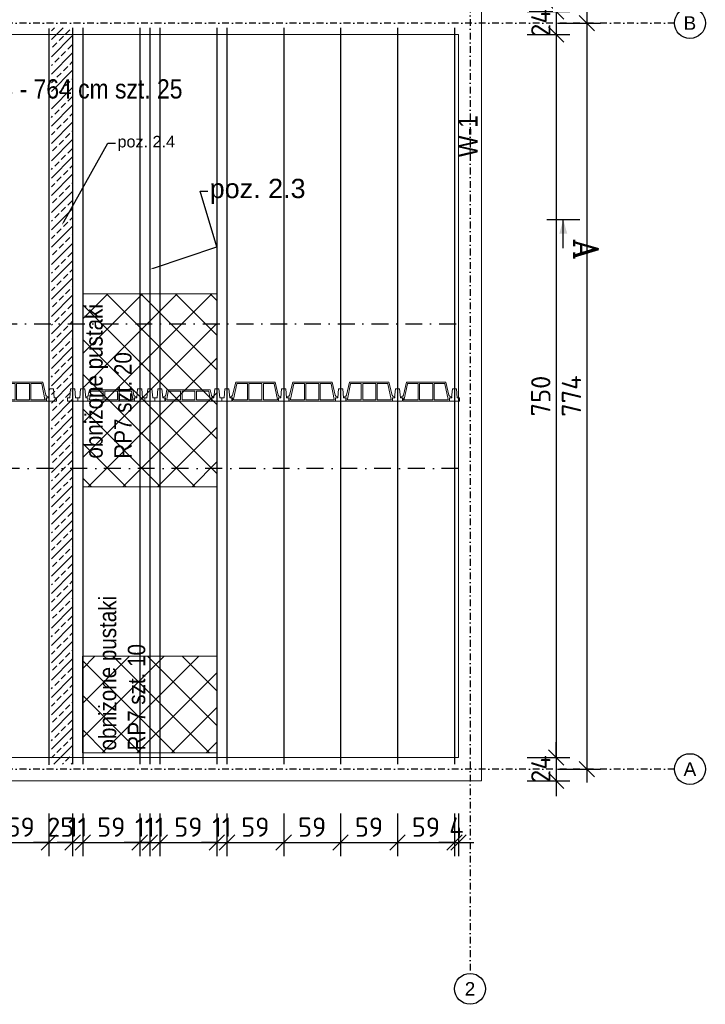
# Model space of a CAD drawing. Header units: millimetres. Extents: x 30042 to 52526, y 144 to 6858.
# Tile 10 of 28: x 36105 to 36816, y 3436 to 4458. Entities that reach past the tile are written whole.
import ezdxf
from ezdxf import colors
from ezdxf.entities.mleader import LeaderData, LeaderLine
from ezdxf.enums import TextEntityAlignment as Align
from ezdxf.math import Vec2, Vec3

# ---------------------------------------------------------------- set-up
doc = ezdxf.new("R2010")
doc.units = ezdxf.units.MM
doc.header["$LTSCALE"] = 100
doc.linetypes.add('MO', pattern=[0.7, 0.35, -0.17, 0.01, -0.17])
for name, color, linetype in [('A-DRZ', 3, 'Continuous'), ('BA_osm', 1, 'MO'), ('BD_3d-opis', 2, 'Continuous'), ('BD_osm', 1, 'MO'), ('BD_txg', 3, 'Continuous'), ('opisy', 7, 'Continuous')]:
    doc.layers.add(name, color=color, linetype=linetype)
doc.layers.add('sciany_wew', color=7, linetype='Continuous', lineweight=18)
doc.styles.add('BIKTS', font='bikromsw.shx', dxfattribs={"width": 0.85})
doc.styles.add('ISO', font='isocpeur.ttf')
doc.styles.add('ROMANC', font='ROMANC.SHX', dxfattribs={"width": 0.9})
doc.styles.add('ROMANS', font='romans.shx', dxfattribs={"width": 0.85})
doc.styles.get("Standard").update_dxf_attribs({"font": 'arial.ttf'})
doc.dimstyles.new('Ł_G 1-100', dxfattribs={"dimtxt": 20, "dimasz": 16, "dimexe": 14, "dimexo": 2, "dimgap": 6, "dimtad": 1, "dimdec": 0, "dimrnd": 0.5, "dimzin": 1, "dimdsep": 46, "dimtxsty": 'ISO', "dimblk": 'OBLIQUE', "dimcen": 0, "dimdle": 14, "dimclrd": 256, "dimclre": 256, "dimclrt": 7, "dimazin": 0, "dimtfac": 1, "dimtdec": 0, "dimtix": 1, "dimtmove": 0, "dimatfit": 2, "dimfxl": 30, "dimfxlon": 1, "dimlwd": -1, "dimlwe": -1, "dimarcsym": 2})

# ---------------------------------------------------------------- blocks, each defined once
blk = doc.blocks.new('ST2')
blk.add_line((13.77, 0), (0, 0))
blk.add_solid([(6.84, -1.95), (6.84, 1.95), (0, 0)])
blk = doc.blocks.new('eprzv')
blk.add_line((47.9, 0), (-47.9, 0))
at = {"xscale": 6, "yscale": 6, "zscale": 6, "rotation": 270}
blk.add_blockref('ST2', (0, 0), dxfattribs=at)
at = {"style": 'ROMANC'}
blk.add_attdef('PRZ', text='', height=70, rotation=270, dxfattribs=at).set_placement((32.1, -86), align=Align.CENTER)
blk = doc.blocks.new('_Oblique')
at = {"color": 0, "linetype": 'ByBlock', "lineweight": -2}
blk.add_line((-0.5, -0.5), (0.5, 0.5), dxfattribs=at)
blk = doc.blocks.new('*D437')
at = {"transparency": 16777216}
for p, q in [((36661, 4920.4), (36661, 4452.4)), ((36631, 4906.4), (36675, 4906.4)), ((36631, 4466.4), (36675, 4466.4))]:
    blk.add_line(p, q, dxfattribs=at)
at = {"layer": 'Defpoints', "color": 0, "transparency": 16777216}
for p in [(36559.6, 4906.4), (36559.6, 4466.4), (36661, 4466.4)]:
    blk.add_point(p, dxfattribs=at)
at = {"transparency": 16777216, "xscale": 16, "yscale": 16, "zscale": 16}
for p, rotation in [((36661, 4906.4), 90), ((36661, 4466.4), 270)]:
    blk.add_blockref('_Oblique', p, dxfattribs=dict(at, rotation=rotation))
at = {"color": 7, "transparency": 16777216, "insert": (36645, 4686.4), "char_height": 20, "attachment_point": 5, "rotation": 90, "style": 'ISO'}
blk.add_mtext('440', dxfattribs=at)
blk = doc.blocks.new('*D438')
at = {"transparency": 16777216}
for p, q in [((36661, 4466.4), (36661, 4482.4)), ((36631, 4466.4), (36675, 4466.4)), ((36661, 4466.4), (36661, 4442.4)), ((36631, 4442.4), (36675, 4442.4)), ((36661, 4442.4), (36661, 4426.4))]:
    blk.add_line(p, q, dxfattribs=at)
at = {"layer": 'Defpoints', "color": 0, "transparency": 16777216}
for p in [(36559.6, 4466.4), (36559.6, 4442.4), (36661, 4442.4)]:
    blk.add_point(p, dxfattribs=at)
at = {"transparency": 16777216, "xscale": 16, "yscale": 16, "zscale": 16}
for p, rotation in [((36661, 4466.4), 270), ((36661, 4442.4), 90)]:
    blk.add_blockref('_Oblique', p, dxfattribs=dict(at, rotation=rotation))
at = {"color": 7, "transparency": 16777216, "insert": (36645, 4454.4), "char_height": 20, "attachment_point": 5, "rotation": 90, "style": 'ISO'}
blk.add_mtext('24', dxfattribs=at)
blk = doc.blocks.new('*D439')
at = {"transparency": 16777216}
for p, q in [((36661, 4456.4), (36661, 3678.4)), ((36631, 4442.4), (36675, 4442.4)), ((36631, 3692.4), (36675, 3692.4))]:
    blk.add_line(p, q, dxfattribs=at)
at = {"layer": 'Defpoints', "color": 0, "transparency": 16777216}
for p in [(36559.6, 4442.4), (36559.6, 3692.4), (36661, 3692.4)]:
    blk.add_point(p, dxfattribs=at)
at = {"transparency": 16777216, "xscale": 16, "yscale": 16, "zscale": 16}
for p, rotation in [((36661, 4442.4), 90), ((36661, 3692.4), 270)]:
    blk.add_blockref('_Oblique', p, dxfattribs=dict(at, rotation=rotation))
at = {"color": 7, "transparency": 16777216, "insert": (36645, 4067.4), "char_height": 20, "attachment_point": 5, "rotation": 90, "style": 'ISO'}
blk.add_mtext('750', dxfattribs=at)
blk = doc.blocks.new('*D440')
at = {"transparency": 16777216}
for p, q in [((36661, 3692.4), (36661, 3708.4)), ((36631, 3692.4), (36675, 3692.4)), ((36661, 3692.4), (36661, 3668.4)), ((36631, 3668.4), (36675, 3668.4)), ((36661, 3668.4), (36661, 3652.4))]:
    blk.add_line(p, q, dxfattribs=at)
at = {"layer": 'Defpoints', "color": 0, "transparency": 16777216}
for p in [(36559.6, 3692.4), (36583.6, 3668.4), (36661, 3668.4)]:
    blk.add_point(p, dxfattribs=at)
at = {"transparency": 16777216, "xscale": 16, "yscale": 16, "zscale": 16}
for p, rotation in [((36661, 3692.4), 270), ((36661, 3668.4), 90)]:
    blk.add_blockref('_Oblique', p, dxfattribs=dict(at, rotation=rotation))
at = {"color": 7, "transparency": 16777216, "insert": (36645, 3680.4), "char_height": 20, "attachment_point": 5, "rotation": 90, "style": 'ISO'}
blk.add_mtext('24', dxfattribs=at)
blk = doc.blocks.new('*D441')
at = {"transparency": 16777216}
for p, q in [((36692.8, 4932.4), (36692.8, 4440.4)), ((36662.8, 4918.4), (36706.8, 4918.4)), ((36662.8, 4454.4), (36706.8, 4454.4))]:
    blk.add_line(p, q, dxfattribs=at)
at = {"layer": 'Defpoints', "color": 0, "transparency": 16777216}
for p in [(36571.6, 4918.4), (36571.6, 4454.4), (36692.8, 4454.4)]:
    blk.add_point(p, dxfattribs=at)
at = {"transparency": 16777216, "xscale": 16, "yscale": 16, "zscale": 16}
for p, rotation in [((36692.8, 4918.4), 90), ((36692.8, 4454.4), 270)]:
    blk.add_blockref('_Oblique', p, dxfattribs=dict(at, rotation=rotation))
at = {"color": 7, "transparency": 16777216, "insert": (36676.8, 4686.4), "char_height": 20, "attachment_point": 5, "rotation": 90, "style": 'ISO'}
blk.add_mtext('464', dxfattribs=at)
blk = doc.blocks.new('*D442')
at = {"transparency": 16777216}
for p, q in [((36692.8, 4468.4), (36692.8, 3666.4)), ((36662.8, 4454.4), (36706.8, 4454.4)), ((36662.8, 3680.4), (36706.8, 3680.4))]:
    blk.add_line(p, q, dxfattribs=at)
at = {"layer": 'Defpoints', "color": 0, "transparency": 16777216}
for p in [(36571.6, 4454.4), (36571.6, 3680.4), (36692.8, 3680.4)]:
    blk.add_point(p, dxfattribs=at)
at = {"transparency": 16777216, "xscale": 16, "yscale": 16, "zscale": 16}
for p, rotation in [((36692.8, 4454.4), 90), ((36692.8, 3680.4), 270)]:
    blk.add_blockref('_Oblique', p, dxfattribs=dict(at, rotation=rotation))
at = {"color": 7, "transparency": 16777216, "insert": (36676.8, 4067.4), "char_height": 20, "attachment_point": 5, "rotation": 90, "style": 'ISO'}
blk.add_mtext('774', dxfattribs=at)
blk = doc.blocks.new('OŚ')
at = {"layer": 'BA_osm', "ltscale": 0.2}
for points in [[(27360.3, 5130.4), (27360.3, 3468.4), (27360.3, 3468.4)], [(27572.3, 4454.4), (26124.3, 4454.4), (26124.3, 4454.4)], [(27572.3, 3680.4), (26124.3, 3680.4), (26124.3, 3680.4)]]:
    blk.add_lwpolyline(points, dxfattribs=at)
at = {"layer": 'opisy'}
for centre in [(27588.3, 4454.4), (27588.3, 3680.4), (27360.3, 3452.4)]:
    blk.add_circle(centre, 16, dxfattribs=at)
at = {"layer": 'opisy', "char_height": 14, "attachment_point": 5}
for s, insert in [('B', (27588.3, 4454.4)), ('A', (27588.3, 3680.4)), ('2', (27360.3, 3452.4))]:
    blk.add_mtext_dynamic_manual_height_columns(s, width=22.548, gutter_width=70, heights=[0], dxfattribs=dict(at, insert=insert))
blk = doc.blocks.new('postak')
at = {"color": 3, "lineweight": 5}
for p, q in [((12701, -8265), (12668, -8401)), ((12701, -8265), (13109, -8265)), ((13109, -8265), (13141, -8401)), ((12711, -8284), (12678, -8444)), ((12716, -8280), (12817, -8280)), ((12822, -8285), (12822, -8445)), ((12837, -8285), (12837, -8445)), ((12842, -8280), (12967, -8280)), ((12972, -8285), (12972, -8445)), ((12987, -8285), (12987, -8445)), ((12992, -8280), (13093, -8280)), ((13098, -8284), (13132, -8445)), ((12641, -8428), (12641, -8418)), ((12641, -8418), (12648, -8418)), ((12641, -8428), (12665, -8428)), ((12665, -8465), (12665, -8428)), ((12665, -8465), (13145, -8465)), ((12682, -8450), (12817, -8450)), ((12842, -8450), (12967, -8450)), ((12992, -8450), (13127, -8450)), ((13145, -8428), (13169, -8428)), ((13145, -8465), (13145, -8428)), ((13161, -8418), (13169, -8418)), ((13169, -8428), (13169, -8418))]:
    blk.add_line(p, q, dxfattribs=at)
for centre, radius, start, end in [((12716, -8285), 5, 90, 168.0807), ((12817, -8285), 5, 0, 90), ((12842, -8285), 5, 90, 180), ((12967, -8285), 5, 0, 90), ((12992, -8285), 5, 90, 180), ((13093, -8285), 5, 13.4534, 90), ((12648, -8398), 20, 270, 352.5885), ((12682, -8445), 5, 172.5885, 270), ((12817, -8445), 5, 270, 0), ((12842, -8445), 5, 180, 270), ((12967, -8445), 5, 270, 0), ((12992, -8445), 5, 180, 270), ((13127, -8445), 5, 270, 7.4115), ((13161, -8398), 20, 187.4115, 270)]:
    blk.add_arc(centre, radius, start, end, dxfattribs=at)
blk = doc.blocks.new('125')
at = {"lineweight": 5}
for p, q in [((-377, 120), (-389, 64)), ((-377, 120), (71, 120)), ((-360, 105), (-240, 105)), ((-215, 105), (-91, 105)), ((-66, 105), (54, 105)), ((71, 120), (84, 64)), ((-417, 37), (-417, 47)), ((-417, 47), (-409, 47)), ((-417, 37), (-393, 37)), ((-393, 0), (-393, 37)), ((-393, 0), (87, 0)), ((-365, 101), (-378, 21)), ((-373, 15), (-240, 15)), ((-235, 100), (-235, 20)), ((-220, 100), (-220, 20)), ((-215, 15), (-91, 15)), ((-86, 100), (-86, 20)), ((-71, 100), (-71, 20)), ((-66, 15), (69, 15)), ((59, 101), (73, 21)), ((87, 0), (87, 37)), ((87, 37), (111, 37)), ((103, 47), (111, 47)), ((111, 37), (111, 47))]:
    blk.add_line(p, q, dxfattribs=at)
for centre, radius, start, end in [((-360, 100), 5, 90, 167.3906), ((-240, 100), 5, 0, 90), ((-215, 100), 5, 90, 180), ((-91, 100), 5, 0, 90), ((-66, 100), 5, 90, 180), ((54, 100), 5, 12.6094, 90), ((-409, 67), 20, 270, 352.5885), ((-373, 20), 5, 170.4482, 270), ((-240, 20), 5, 270, 0), ((-215, 20), 5, 180, 270), ((-91, 20), 5, 270, 0), ((-66, 20), 5, 180, 270), ((68, 20), 5, 270, 9.5518), ((103, 67), 20, 187.4115, 270)]:
    blk.add_arc(centre, radius, start, end, dxfattribs=at)
blk = doc.blocks.new('444')
at = {"lineweight": 5}
for points in [[(-555, -5), (-550.7, -5), (-549.9, -14.5), (-547.6, -14.5), (-547.6, -18), (-558.1, -18), (-558.1, -14.5), (-555.9, -14.5), (-555, -5)], [(-496.1, -5), (-491.8, -5), (-490.9, -14.5), (-488.7, -14.5), (-488.7, -18), (-499.2, -18), (-499.2, -14.5), (-496.9, -14.5), (-496.1, -5)], [(-437.2, -5), (-432.9, -5), (-432, -14.5), (-429.8, -14.5), (-429.8, -18), (-440.3, -18), (-440.3, -14.5), (-438, -14.5), (-437.2, -5)], [(-378.3, -5), (-374, -5), (-373.1, -14.5), (-370.9, -14.5), (-370.9, -18), (-381.4, -18), (-381.4, -14.5), (-379.1, -14.5), (-378.3, -5)], [(-319.3, -5), (-315, -5), (-314.2, -14.5), (-311.9, -14.5), (-311.9, -18), (-322.4, -18), (-322.4, -14.5), (-320.2, -14.5), (-319.3, -5)], [(-308.8, -5), (-304.5, -5), (-303.7, -14.5), (-301.4, -14.5), (-301.4, -18), (-311.9, -18), (-311.9, -14.5), (-309.7, -14.5), (-308.8, -5)], [(-249.5, -5), (-245.2, -5), (-244.3, -14.5), (-242.1, -14.5), (-242.1, -18), (-252.6, -18), (-252.6, -14.5), (-250.3, -14.5), (-249.5, -5)], [(-239, -5), (-234.7, -5), (-233.8, -14.5), (-231.6, -14.5), (-231.6, -18), (-242.1, -18), (-242.1, -14.5), (-239.8, -14.5), (-239, -5)], [(-228.5, -5), (-224.2, -5), (-223.3, -14.5), (-221.1, -14.5), (-221.1, -18), (-231.6, -18), (-231.6, -14.5), (-229.3, -14.5), (-228.5, -5)], [(-169.1, -5), (-164.8, -5), (-163.9, -14.5), (-161.7, -14.5), (-161.7, -18), (-172.2, -18), (-172.2, -14.5), (-169.9, -14.5), (-169.1, -5)], [(-158.6, -5), (-154.3, -5), (-153.4, -14.5), (-151.2, -14.5), (-151.2, -18), (-161.7, -18), (-161.7, -14.5), (-159.4, -14.5), (-158.6, -5)], [(-99.4, -5), (-95.1, -5), (-94.3, -14.5), (-92, -14.5), (-92, -18), (-102.5, -18), (-102.5, -14.5), (-100.3, -14.5), (-99.4, -5)], [(-40, -5), (-35.7, -5), (-34.9, -14.5), (-32.6, -14.5), (-32.6, -18), (-43.1, -18), (-43.1, -14.5), (-40.9, -14.5), (-40, -5)], [(19.1, -5), (23.4, -5), (24.2, -14.5), (26.5, -14.5), (26.5, -18), (16, -18), (16, -14.5), (18.2, -14.5), (19.1, -5)], [(41, -5), (45.3, -5), (46.2, -14.5), (48.4, -14.5), (48.4, -18), (37.9, -18), (37.9, -14.5), (40.2, -14.5), (41, -5)], [(51.5, -5), (55.8, -5), (56.7, -14.5), (58.9, -14.5), (58.9, -18), (48.4, -18), (48.4, -14.5), (50.7, -14.5), (51.5, -5)], [(110.5, -5), (114.8, -5), (115.7, -14.5), (117.9, -14.5), (117.9, -18), (107.4, -18), (107.4, -14.5), (109.7, -14.5), (110.5, -5)], [(121, -5), (125.3, -5), (126.2, -14.5), (128.4, -14.5), (128.4, -18), (117.9, -18), (117.9, -14.5), (120.2, -14.5), (121, -5)], [(131.5, -5), (135.8, -5), (136.7, -14.5), (138.9, -14.5), (138.9, -18), (128.4, -18), (128.4, -14.5), (130.7, -14.5), (131.5, -5)], [(190.5, -5), (194.8, -5), (195.7, -14.5), (197.9, -14.5), (197.9, -18), (187.4, -18), (187.4, -14.5), (189.7, -14.5), (190.5, -5)], [(201, -5), (205.3, -5), (206.2, -14.5), (208.4, -14.5), (208.4, -18), (197.9, -18), (197.9, -14.5), (200.2, -14.5), (201, -5)], [(259.9, -5), (264.2, -5), (265, -14.5), (267.3, -14.5), (267.3, -18), (256.8, -18), (256.8, -14.5), (259, -14.5), (259.9, -5)], [(318.9, -5), (323.2, -5), (324, -14.5), (326.3, -14.5), (326.3, -18), (315.8, -18), (315.8, -14.5), (318, -14.5), (318.9, -5)], [(377.9, -5), (382.2, -5), (383, -14.5), (385.3, -14.5), (385.3, -18), (374.8, -18), (374.8, -14.5), (377, -14.5), (377.9, -5)], [(436.9, -5), (441.2, -5), (442, -14.5), (444.3, -14.5), (444.3, -18), (433.8, -18), (433.8, -14.5), (436, -14.5), (436.9, -5)]]:
    blk.add_lwpolyline(points, dxfattribs=at)
for name, p, xscale, yscale, zscale in [('postak', (-1813.8, 828.5), 0.09999999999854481, 0.09999999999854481, 0.09999999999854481), ('postak', (-1754.9, 828.5), 0.09999999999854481, 0.09999999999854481, 0.09999999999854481), ('postak', (-1696, 828.5), 0.09999999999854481, 0.09999999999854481, 0.09999999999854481), ('postak', (-1637.1, 828.5), 0.09999999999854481, 0.09999999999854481, 0.09999999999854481), ('postak', (-1417.4, 828.5), 0.09999999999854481, 0.09999999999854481, 0.09999999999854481), ('postak', (-1358, 828.5), 0.09999999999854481, 0.09999999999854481, 0.09999999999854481), ('postak', (-1298.7, 828.5), 0.09999999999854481, 0.09999999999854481, 0.09999999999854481), ('postak', (-1057.7, 828.5), 0.09999999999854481, 0.09999999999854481, 0.09999999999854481), ('postak', (-998.7, 828.5), 0.09999999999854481, 0.09999999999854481, 0.09999999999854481), ('postak', (-939.7, 828.5), 0.09999999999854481, 0.09999999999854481, 0.09999999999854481), ('postak', (-880.7, 828.5), 0.09999999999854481, 0.09999999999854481, 0.09999999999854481), ('125', (-292.2, -18), -0.09999999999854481, 0.09999999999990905, 0.1), ('125', (-181.4, -18), 0.1000000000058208, 0.1000000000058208, 0.1000000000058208), ('125', (67.8, -18), -0.09999999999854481, 0.09999999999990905, 0.1), ('125', (178.6, -18), 0.1000000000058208, 0.1000000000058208, 0.1000000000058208)]:
    blk.add_blockref(name, p, dxfattribs=dict(at, xscale=xscale, yscale=yscale, zscale=zscale))
blk = doc.blocks.new('*D486')
at = {"transparency": 16777216}
for p, q in [((36076.5, 3634.2), (36076.5, 3590.2)), ((36134.9, 3634.2), (36134.9, 3590.2)), ((36062.5, 3604.2), (36148.9, 3604.2))]:
    blk.add_line(p, q, dxfattribs=at)
at = {"layer": 'Defpoints', "color": 0, "transparency": 16777216}
for p in [(36076.5, 3685.1), (36134.9, 3684.7), (36134.9, 3604.2)]:
    blk.add_point(p, dxfattribs=at)
at = {"transparency": 16777216, "xscale": 16, "yscale": 16, "zscale": 16, "rotation": 180}
blk.add_blockref('_Oblique', (36076.5, 3604.2), dxfattribs=at)
at = {"transparency": 16777216, "xscale": 16, "yscale": 16, "zscale": 16}
blk.add_blockref('_Oblique', (36134.9, 3604.2), dxfattribs=at)
at = {"color": 7, "transparency": 16777216, "insert": (36105.7, 3620.2), "char_height": 20, "attachment_point": 5, "style": 'ISO'}
blk.add_mtext('59', dxfattribs=at)
blk = doc.blocks.new('*D487')
at = {"transparency": 16777216}
for p, q in [((36134.9, 3634.2), (36134.9, 3590.2)), ((36159.6, 3634.2), (36159.6, 3590.2)), ((36134.9, 3604.2), (36118.9, 3604.2)), ((36134.9, 3604.2), (36159.6, 3604.2)), ((36159.6, 3604.2), (36175.6, 3604.2))]:
    blk.add_line(p, q, dxfattribs=at)
at = {"layer": 'Defpoints', "color": 0, "transparency": 16777216}
for p in [(36134.9, 3684.7), (36159.6, 3685.4), (36159.6, 3604.2)]:
    blk.add_point(p, dxfattribs=at)
at = {"transparency": 16777216, "xscale": 16, "yscale": 16, "zscale": 16}
blk.add_blockref('_Oblique', (36134.9, 3604.2), dxfattribs=at)
at = {"transparency": 16777216, "xscale": 16, "yscale": 16, "zscale": 16, "rotation": 180}
blk.add_blockref('_Oblique', (36159.6, 3604.2), dxfattribs=at)
at = {"color": 7, "transparency": 16777216, "insert": (36147.2, 3620.2), "char_height": 20, "attachment_point": 5, "style": 'ISO'}
blk.add_mtext('25', dxfattribs=at)
blk = doc.blocks.new('*D488')
at = {"transparency": 16777216}
for p, q in [((36159.6, 3634.2), (36159.6, 3590.2)), ((36170.1, 3634.2), (36170.1, 3590.2)), ((36159.6, 3604.2), (36143.6, 3604.2)), ((36159.6, 3604.2), (36170.1, 3604.2)), ((36170.1, 3604.2), (36186.1, 3604.2))]:
    blk.add_line(p, q, dxfattribs=at)
at = {"layer": 'Defpoints', "color": 0, "transparency": 16777216}
for p in [(36159.6, 3685.4), (36170.1, 3685.4), (36170.1, 3604.2)]:
    blk.add_point(p, dxfattribs=at)
at = {"transparency": 16777216, "xscale": 16, "yscale": 16, "zscale": 16}
blk.add_blockref('_Oblique', (36159.6, 3604.2), dxfattribs=at)
at = {"transparency": 16777216, "xscale": 16, "yscale": 16, "zscale": 16, "rotation": 180}
blk.add_blockref('_Oblique', (36170.1, 3604.2), dxfattribs=at)
at = {"color": 7, "transparency": 16777216, "insert": (36164.8, 3620.2), "char_height": 20, "attachment_point": 5, "style": 'ISO'}
blk.add_mtext('11', dxfattribs=at)
blk = doc.blocks.new('*D489')
at = {"transparency": 16777216}
for p, q in [((36170.1, 3634.2), (36170.1, 3590.2)), ((36229.1, 3634.2), (36229.1, 3590.2)), ((36156.1, 3604.2), (36243.1, 3604.2))]:
    blk.add_line(p, q, dxfattribs=at)
at = {"layer": 'Defpoints', "color": 0, "transparency": 16777216}
for p in [(36170.1, 3685.4), (36229.1, 3685.4), (36229.1, 3604.2)]:
    blk.add_point(p, dxfattribs=at)
at = {"transparency": 16777216, "xscale": 16, "yscale": 16, "zscale": 16, "rotation": 180}
blk.add_blockref('_Oblique', (36170.1, 3604.2), dxfattribs=at)
at = {"transparency": 16777216, "xscale": 16, "yscale": 16, "zscale": 16}
blk.add_blockref('_Oblique', (36229.1, 3604.2), dxfattribs=at)
at = {"color": 7, "transparency": 16777216, "insert": (36199.6, 3620.2), "char_height": 20, "attachment_point": 5, "style": 'ISO'}
blk.add_mtext('59', dxfattribs=at)
blk = doc.blocks.new('*D490')
at = {"transparency": 16777216}
for p, q in [((36229.1, 3634.2), (36229.1, 3590.2)), ((36239.6, 3634.2), (36239.6, 3590.2)), ((36229.1, 3604.2), (36213.1, 3604.2)), ((36229.1, 3604.2), (36239.6, 3604.2)), ((36239.6, 3604.2), (36255.6, 3604.2))]:
    blk.add_line(p, q, dxfattribs=at)
at = {"layer": 'Defpoints', "color": 0, "transparency": 16777216}
for p in [(36229.1, 3685.4), (36239.6, 3685.4), (36239.6, 3604.2)]:
    blk.add_point(p, dxfattribs=at)
at = {"transparency": 16777216, "xscale": 16, "yscale": 16, "zscale": 16}
blk.add_blockref('_Oblique', (36229.1, 3604.2), dxfattribs=at)
at = {"transparency": 16777216, "xscale": 16, "yscale": 16, "zscale": 16, "rotation": 180}
blk.add_blockref('_Oblique', (36239.6, 3604.2), dxfattribs=at)
at = {"color": 7, "transparency": 16777216, "insert": (36234.3, 3620.2), "char_height": 20, "attachment_point": 5, "style": 'ISO'}
blk.add_mtext('11', dxfattribs=at)
blk = doc.blocks.new('*D491')
at = {"transparency": 16777216}
for p, q in [((36239.6, 3634.2), (36239.6, 3590.2)), ((36250.1, 3634.2), (36250.1, 3590.2)), ((36239.6, 3604.2), (36223.6, 3604.2)), ((36239.6, 3604.2), (36250.1, 3604.2)), ((36250.1, 3604.2), (36266.1, 3604.2))]:
    blk.add_line(p, q, dxfattribs=at)
at = {"layer": 'Defpoints', "color": 0, "transparency": 16777216}
for p in [(36239.6, 3685.4), (36250.1, 3685.4), (36250.1, 3604.2)]:
    blk.add_point(p, dxfattribs=at)
at = {"transparency": 16777216, "xscale": 16, "yscale": 16, "zscale": 16}
blk.add_blockref('_Oblique', (36239.6, 3604.2), dxfattribs=at)
at = {"transparency": 16777216, "xscale": 16, "yscale": 16, "zscale": 16, "rotation": 180}
blk.add_blockref('_Oblique', (36250.1, 3604.2), dxfattribs=at)
at = {"color": 7, "transparency": 16777216, "insert": (36244.8, 3620.2), "char_height": 20, "attachment_point": 5, "style": 'ISO'}
blk.add_mtext('11', dxfattribs=at)
blk = doc.blocks.new('*D492')
at = {"transparency": 16777216}
for p, q in [((36250.1, 3634.2), (36250.1, 3590.2)), ((36309.1, 3634.2), (36309.1, 3590.2)), ((36236.1, 3604.2), (36323.1, 3604.2))]:
    blk.add_line(p, q, dxfattribs=at)
at = {"layer": 'Defpoints', "color": 0, "transparency": 16777216}
for p in [(36250.1, 3685.4), (36309.1, 3685.4), (36309.1, 3604.2)]:
    blk.add_point(p, dxfattribs=at)
at = {"transparency": 16777216, "xscale": 16, "yscale": 16, "zscale": 16, "rotation": 180}
blk.add_blockref('_Oblique', (36250.1, 3604.2), dxfattribs=at)
at = {"transparency": 16777216, "xscale": 16, "yscale": 16, "zscale": 16}
blk.add_blockref('_Oblique', (36309.1, 3604.2), dxfattribs=at)
at = {"color": 7, "transparency": 16777216, "insert": (36279.6, 3620.2), "char_height": 20, "attachment_point": 5, "style": 'ISO'}
blk.add_mtext('59', dxfattribs=at)
blk = doc.blocks.new('*D493')
at = {"transparency": 16777216}
for p, q in [((36309.1, 3634.2), (36309.1, 3590.2)), ((36319.6, 3634.2), (36319.6, 3590.2)), ((36309.1, 3604.2), (36293.1, 3604.2)), ((36309.1, 3604.2), (36319.6, 3604.2)), ((36319.6, 3604.2), (36335.6, 3604.2))]:
    blk.add_line(p, q, dxfattribs=at)
at = {"layer": 'Defpoints', "color": 0, "transparency": 16777216}
for p in [(36309.1, 3685.4), (36319.6, 3685.4), (36319.6, 3604.2)]:
    blk.add_point(p, dxfattribs=at)
at = {"transparency": 16777216, "xscale": 16, "yscale": 16, "zscale": 16}
blk.add_blockref('_Oblique', (36309.1, 3604.2), dxfattribs=at)
at = {"transparency": 16777216, "xscale": 16, "yscale": 16, "zscale": 16, "rotation": 180}
blk.add_blockref('_Oblique', (36319.6, 3604.2), dxfattribs=at)
at = {"color": 7, "transparency": 16777216, "insert": (36314.3, 3620.2), "char_height": 20, "attachment_point": 5, "style": 'ISO'}
blk.add_mtext('11', dxfattribs=at)
blk = doc.blocks.new('*D494')
at = {"transparency": 16777216}
for p, q in [((36319.6, 3634.2), (36319.6, 3590.2)), ((36378.4, 3634.2), (36378.4, 3590.2)), ((36305.6, 3604.2), (36392.4, 3604.2))]:
    blk.add_line(p, q, dxfattribs=at)
at = {"layer": 'Defpoints', "color": 0, "transparency": 16777216}
for p in [(36319.6, 3685.4), (36378.4, 3685.4), (36378.4, 3604.2)]:
    blk.add_point(p, dxfattribs=at)
at = {"transparency": 16777216, "xscale": 16, "yscale": 16, "zscale": 16, "rotation": 180}
blk.add_blockref('_Oblique', (36319.6, 3604.2), dxfattribs=at)
at = {"transparency": 16777216, "xscale": 16, "yscale": 16, "zscale": 16}
blk.add_blockref('_Oblique', (36378.4, 3604.2), dxfattribs=at)
at = {"color": 7, "transparency": 16777216, "insert": (36349, 3620.2), "char_height": 20, "attachment_point": 5, "style": 'ISO'}
blk.add_mtext('59', dxfattribs=at)
blk = doc.blocks.new('*D495')
at = {"transparency": 16777216}
for p, q in [((36378.4, 3634.2), (36378.4, 3590.2)), ((36437.4, 3634.2), (36437.4, 3590.2)), ((36364.4, 3604.2), (36451.4, 3604.2))]:
    blk.add_line(p, q, dxfattribs=at)
at = {"layer": 'Defpoints', "color": 0, "transparency": 16777216}
for p in [(36378.4, 3685.4), (36437.4, 3685.4), (36437.4, 3604.2)]:
    blk.add_point(p, dxfattribs=at)
at = {"transparency": 16777216, "xscale": 16, "yscale": 16, "zscale": 16, "rotation": 180}
blk.add_blockref('_Oblique', (36378.4, 3604.2), dxfattribs=at)
at = {"transparency": 16777216, "xscale": 16, "yscale": 16, "zscale": 16}
blk.add_blockref('_Oblique', (36437.4, 3604.2), dxfattribs=at)
at = {"color": 7, "transparency": 16777216, "insert": (36407.9, 3620.2), "char_height": 20, "attachment_point": 5, "style": 'ISO'}
blk.add_mtext('59', dxfattribs=at)
blk = doc.blocks.new('*D496')
at = {"transparency": 16777216}
for p, q in [((36437.4, 3634.2), (36437.4, 3590.2)), ((36496.4, 3634.2), (36496.4, 3590.2)), ((36423.4, 3604.2), (36510.4, 3604.2))]:
    blk.add_line(p, q, dxfattribs=at)
at = {"layer": 'Defpoints', "color": 0, "transparency": 16777216}
for p in [(36437.4, 3685.4), (36496.4, 3685.4), (36496.4, 3604.2)]:
    blk.add_point(p, dxfattribs=at)
at = {"transparency": 16777216, "xscale": 16, "yscale": 16, "zscale": 16, "rotation": 180}
blk.add_blockref('_Oblique', (36437.4, 3604.2), dxfattribs=at)
at = {"transparency": 16777216, "xscale": 16, "yscale": 16, "zscale": 16}
blk.add_blockref('_Oblique', (36496.4, 3604.2), dxfattribs=at)
at = {"color": 7, "transparency": 16777216, "insert": (36466.9, 3620.2), "char_height": 20, "attachment_point": 5, "style": 'ISO'}
blk.add_mtext('59', dxfattribs=at)
blk = doc.blocks.new('*D497')
at = {"transparency": 16777216}
for p, q in [((36496.4, 3634.2), (36496.4, 3590.2)), ((36555.4, 3634.2), (36555.4, 3590.2)), ((36482.4, 3604.2), (36569.4, 3604.2))]:
    blk.add_line(p, q, dxfattribs=at)
at = {"layer": 'Defpoints', "color": 0, "transparency": 16777216}
for p in [(36496.4, 3685.4), (36555.4, 3685.4), (36555.4, 3604.2)]:
    blk.add_point(p, dxfattribs=at)
at = {"transparency": 16777216, "xscale": 16, "yscale": 16, "zscale": 16, "rotation": 180}
blk.add_blockref('_Oblique', (36496.4, 3604.2), dxfattribs=at)
at = {"transparency": 16777216, "xscale": 16, "yscale": 16, "zscale": 16}
blk.add_blockref('_Oblique', (36555.4, 3604.2), dxfattribs=at)
at = {"color": 7, "transparency": 16777216, "insert": (36525.9, 3620.2), "char_height": 20, "attachment_point": 5, "style": 'ISO'}
blk.add_mtext('59', dxfattribs=at)
blk = doc.blocks.new('*D498')
at = {"transparency": 16777216}
for p, q in [((36555.4, 3634.2), (36555.4, 3590.2)), ((36559.6, 3634.2), (36559.6, 3590.2)), ((36555.4, 3604.2), (36539.4, 3604.2)), ((36555.4, 3604.2), (36559.6, 3604.2)), ((36559.6, 3604.2), (36575.6, 3604.2))]:
    blk.add_line(p, q, dxfattribs=at)
at = {"layer": 'Defpoints', "color": 0, "transparency": 16777216}
for p in [(36559.6, 3692.4), (36555.4, 3685.4), (36559.6, 3604.2)]:
    blk.add_point(p, dxfattribs=at)
at = {"transparency": 16777216, "xscale": 16, "yscale": 16, "zscale": 16}
blk.add_blockref('_Oblique', (36555.4, 3604.2), dxfattribs=at)
at = {"transparency": 16777216, "xscale": 16, "yscale": 16, "zscale": 16, "rotation": 180}
blk.add_blockref('_Oblique', (36559.6, 3604.2), dxfattribs=at)
at = {"color": 7, "transparency": 16777216, "insert": (36557.5, 3620.2), "char_height": 20, "attachment_point": 5, "style": 'ISO'}
blk.add_mtext('4', dxfattribs=at)

msp = doc.modelspace()

# ---------------------------------------------------------------- hatches: boundary and pattern name
at = {"lineweight": 5, "true_color": 0x939598}
h = msp.add_hatch(dxfattribs=at)
h.set_pattern_fill('ANSI37', color=252, scale=8, style=0)
h.set_pattern_definition([(45, (-31946.895, -9908.434), (-17.960512, 17.960512), []), (135, (-31946.895, -9908.434), (-17.960512, -17.960512), [])])
h.paths.add_polyline_path([(36170.1, 4173.4), (36309.1, 4173.4), (36309.1, 3973.4), (36170.1, 3973.4)])
h = msp.add_hatch(dxfattribs=at)
h.set_pattern_fill('ANSI37', color=252, scale=8, style=0)
h.set_pattern_definition([(45, (-31896.34, -10184.434), (-17.960512, 17.960512), []), (135, (-31896.34, -10184.434), (-17.960512, -17.960512), [])])
h.paths.add_polyline_path([(36169.7, 3797.4), (36309.4, 3797.4), (36309.4, 3697.4), (36169.7, 3697.4)])
at = {"layer": 'BD_3d-opis'}
h = msp.add_hatch(dxfattribs=at)
h.set_pattern_fill('ANSI33', color=2, scale=2, style=0)
h.paths.add_polyline_path([(36159.6, 3685.4), (36137.6, 3685.4), (36137.6, 4449.4), (36159.6, 4449.4)])

# ---------------------------------------------------------------- linework, layer by layer
for p, q in [((36134.9, 4448.7), (36134.9, 3684.7)), ((36159.6, 4449.4), (36159.6, 3685.4)), ((36170.1, 4449.4), (36170.1, 3685.4)), ((36229.1, 4449.4), (36229.1, 3685.4)), ((36239.6, 4449.4), (36239.6, 3685.4)), ((36250.1, 4449.4), (36250.1, 3685.4)), ((36309.1, 4449.4), (36309.1, 3685.4)), ((36319.6, 4449.4), (36319.6, 3685.4)), ((36378.4, 4449.4), (36378.4, 3685.4)), ((36437.4, 4449.4), (36437.4, 3685.4)), ((36496.4, 4449.4), (36496.4, 3685.4)), ((36555.4, 4449.4), (36555.4, 3685.4))]:
    msp.add_line(p, q)
at = {"color": 252, "lineweight": 5, "true_color": 0x939598}
for points in [[(36170.1, 4173.4), (36309.1, 4173.4), (36309.1, 3973.4), (36170.1, 3973.4)], [(36169.7, 3797.4), (36309.4, 3797.4), (36309.4, 3697.4), (36169.7, 3697.4)]]:
    msp.add_lwpolyline(points, close=True, dxfattribs=at)
at = {"layer": 'BD_osm', "ltscale": 0.5}
for p, q in [((35559.6, 4142.4), (36559.6, 4142.4)), ((36559.6, 3992.4), (35559.6, 3992.4))]:
    msp.add_line(p, q, dxfattribs=at)
at = {"layer": 'sciany_wew'}
for p, q in [((36583.6, 3668.4), (36583.6, 4930.4)), ((35559.6, 4442.4), (36559.6, 4442.4)), ((36559.6, 4442.4), (36559.6, 3692.4)), ((36559.6, 3692.4), (35559.6, 3692.4)), ((35535.6, 3668.4), (36583.6, 3668.4))]:
    msp.add_line(p, q, dxfattribs=at)

# ---------------------------------------------------------------- block references
at = {"color": 3}
msp.add_blockref('444', (36116.4, 4080), dxfattribs=at)
at = {"layer": 'BA_osm'}
msp.add_blockref('OŚ', (9211.3, 0), dxfattribs=at)
at = {"layer": 'BD_txg', "color": 2, "xscale": 0.357142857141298, "yscale": 0.357142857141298, "zscale": 0.357142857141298}
msp.add_blockref('eprzv', (36668.3, 4250.4), dxfattribs=at).add_auto_attribs({'PRZ': 'A'})

# ---------------------------------------------------------------- texts
at = {"color": 1, "insert": (35863, 4396.1), "char_height": 20, "width": 567.678, "attachment_point": 1, "style": 'ROMANS'}
msp.add_mtext('{\\fArial|b0|i0|c238|p34;\\C3;poz. 2.1  Belki RS 138 - 764 cm szt. 25}', dxfattribs=at)
at = {"layer": 'A-DRZ', "lineweight": 5, "char_height": 18, "width": 293.771, "attachment_point": 1, "rotation": 90, "style": 'BIKTS'}
for s, insert in [('{\\fArial|b0|i0|c0|p34;obn\\fArial|b0|i0|c238|p34;iż\\fArial|b0|i0|c0|p34;on\\fArial|b0|i0|c238|p34;e\\fArial|b0|i0|c0|p34; \\fArial|b0|i0|c238|p34;pust\\fArial|b0|i0|c0|p34;a\\fArial|b0|i0|c238|p34;ki\\fArial|b0|i0|c0|p34;\\P\\fArial|b0|i0|c238|p34;RP7\\fArial|b0|i0|c0|p34; \\fArial|b0|i0|c238|p34;szt\\fArial|b0|i0|c0|p34;. \\fArial|b0|i0|c238|p34;20}', (36172.7, 4002.5)), ('{\\fArial|b0|i0|c0|p34;obn\\fArial|b0|i0|c238|p34;iż\\fArial|b0|i0|c0|p34;on\\fArial|b0|i0|c238|p34;e\\fArial|b0|i0|c0|p34; \\fArial|b0|i0|c238|p34;pust\\fArial|b0|i0|c0|p34;a\\fArial|b0|i0|c238|p34;ki\\fArial|b0|i0|c0|p34;\\P\\fArial|b0|i0|c238|p34;RP7\\fArial|b0|i0|c0|p34; \\fArial|b0|i0|c238|p34;szt\\fArial|b0|i0|c0|p34;. \\fArial|b0|i0|c238|p34;10}', (36186.8, 3699.7, 100))]:
    msp.add_mtext(s, dxfattribs=dict(at, insert=insert))
at = {"layer": 'sciany_wew', "color": 3, "insert": (36559.4, 4315.3), "char_height": 20, "attachment_point": 1, "rotation": 90, "style": 'BIKTS'}
msp.add_mtext('{\\fArial|b0|i0|c0|p34;W-\\fArial|b0|i0|c238|p34;1}', dxfattribs=at)

# ---------------------------------------------------------------- dimensions: what is measured, and where the dimension line sits
for base, p1, p2, picture, middle in [((36692.8, 4454.4), (36571.6, 4918.4), (36571.6, 4454.4), '*D441', (36676.8, 4686.4)), ((36661, 4466.4), (36559.6, 4906.4), (36559.6, 4466.4), '*D437', (36645, 4686.4)), ((36661, 4442.4), (36559.6, 4466.4), (36559.6, 4442.4), '*D438', (36645, 4454.4)), ((36692.8, 3680.4), (36571.6, 4454.4), (36571.6, 3680.4), '*D442', (36676.8, 4067.4)), ((36661, 3692.4), (36559.6, 4442.4), (36559.6, 3692.4), '*D439', (36645, 4067.4)), ((36661, 3668.4), (36559.6, 3692.4), (36583.6, 3668.4), '*D440', (36645, 3680.4))]:
    dim = msp.add_linear_dim(base=base, p1=p1, p2=p2, angle=90, dimstyle='Ł_G 1-100', override={"dimtmove": 1})
    dim.commit()
    dim.dimension.update_dxf_attribs({"geometry": picture, "text_midpoint": middle})
for base, p1, p2, picture, middle in [((36559.6, 3604.2), (36555.4, 3685.4), (36559.6, 3692.4), '*D498', (36557.5, 3620.2)), ((36134.9, 3604.2), (36076.5, 3685.1), (36134.9, 3684.7), '*D486', (36105.7, 3620.2)), ((36159.6, 3604.2), (36134.9, 3684.7), (36159.6, 3685.4), '*D487', (36147.2, 3620.2)), ((36170.0599427, 3604.1844541), (36159.5599427, 3685.3879418), (36170.0599427, 3685.3879418), '*D488', (36164.8099427, 3620.1844541)), ((36229.1, 3604.2), (36170.1, 3685.4), (36229.1, 3685.4), '*D489', (36199.6, 3620.2)), ((36239.5599427, 3604.1844541), (36229.0599427, 3685.3879418), (36239.5599427, 3685.3879418), '*D490', (36234.3099427, 3620.1844541)), ((36250.0599427, 3604.1844541), (36239.5599427, 3685.3879418), (36250.0599427, 3685.3879418), '*D491', (36244.8099427, 3620.1844541)), ((36309.1, 3604.2), (36250.1, 3685.4), (36309.1, 3685.4), '*D492', (36279.6, 3620.2)), ((36319.5599427, 3604.1844541), (36309.0599427, 3685.3879418), (36319.5599427, 3685.3879418), '*D493', (36314.3099427, 3620.1844541)), ((36378.4, 3604.2), (36319.6, 3685.4), (36378.4, 3685.4), '*D494', (36349, 3620.2)), ((36437.4, 3604.2), (36378.4, 3685.4), (36437.4, 3685.4), '*D495', (36407.9, 3620.2)), ((36496.4, 3604.2), (36437.4, 3685.4), (36496.4, 3685.4), '*D496', (36466.9, 3620.2)), ((36555.4, 3604.2), (36496.4, 3685.4), (36555.4, 3685.4), '*D497', (36525.9, 3620.2))]:
    dim = msp.add_linear_dim(base=base, p1=p1, p2=p2, dimstyle='Ł_G 1-100', override={"dimtmove": 1})
    dim.commit()
    dim.dimension.update_dxf_attribs({"geometry": picture, "text_midpoint": middle})

# ---------------------------------------------------------------- leaders
at = {"color": 3}
ml = msp.add_multileader_mtext('Standard', dxfattribs=at)
ml.set_content('poz. 2.4', color=3)
ml.set_leader_properties()
ml.build(insert=Vec2(0, 0))
ctx = ml.context
ctx.base_point, ctx.char_height, ctx.plane_origin = Vec3(36204.1, 4329.7), 12, Vec3(36148.4, 4244.7)
notes = []
notes.append((ctx, [(0, (1, 1, 0), (36196.1, 4329.7), (1, 0), 8, [(0, [(36148.4, 4244.7)], 0, [])])]))
ctx.mtext.insert, ctx.mtext.flow_direction = Vec3(36206.1, 4337.4), 5
ml = msp.add_multileader_mtext('Standard')
ml.set_content('{\\C3;poz. 2.3}', color=256)
ml.set_leader_properties()
ml.build(insert=Vec2(0, 0))
ctx = ml.context
ctx.base_point, ctx.char_height, ctx.plane_origin = Vec3(36299.7, 4280), 20, Vec3(36239.6, 4198.8)
notes.append((ctx, [(0, (1, 1, 0), (36291.7, 4280), (1, 0), 8, [(1, [(36239.6, 4198.8), (36309.1, 4222.3)], 0, [])])]))
ctx.mtext.insert, ctx.mtext.flow_direction = Vec3(36301.7, 4292.8), 5
for ctx, leaders in notes:
    for number, flags, end, landing, length, lines in leaders:
        leader = LeaderData()
        leader.index, (leader.has_last_leader_line, leader.has_dogleg_vector, leader.attachment_direction) = number, flags
        leader.last_leader_point, leader.dogleg_vector, leader.dogleg_length = Vec3(end), Vec3(landing), length
        for number, points, colour, breaks in lines:
            line = LeaderLine()
            line.index, line.vertices, line.color, line.breaks = number, Vec3.list(points), colors.encode_raw_color(colour), breaks
            leader.lines.append(line)
        ctx.leaders.append(leader)

doc.saveas('drawing.dxf')
